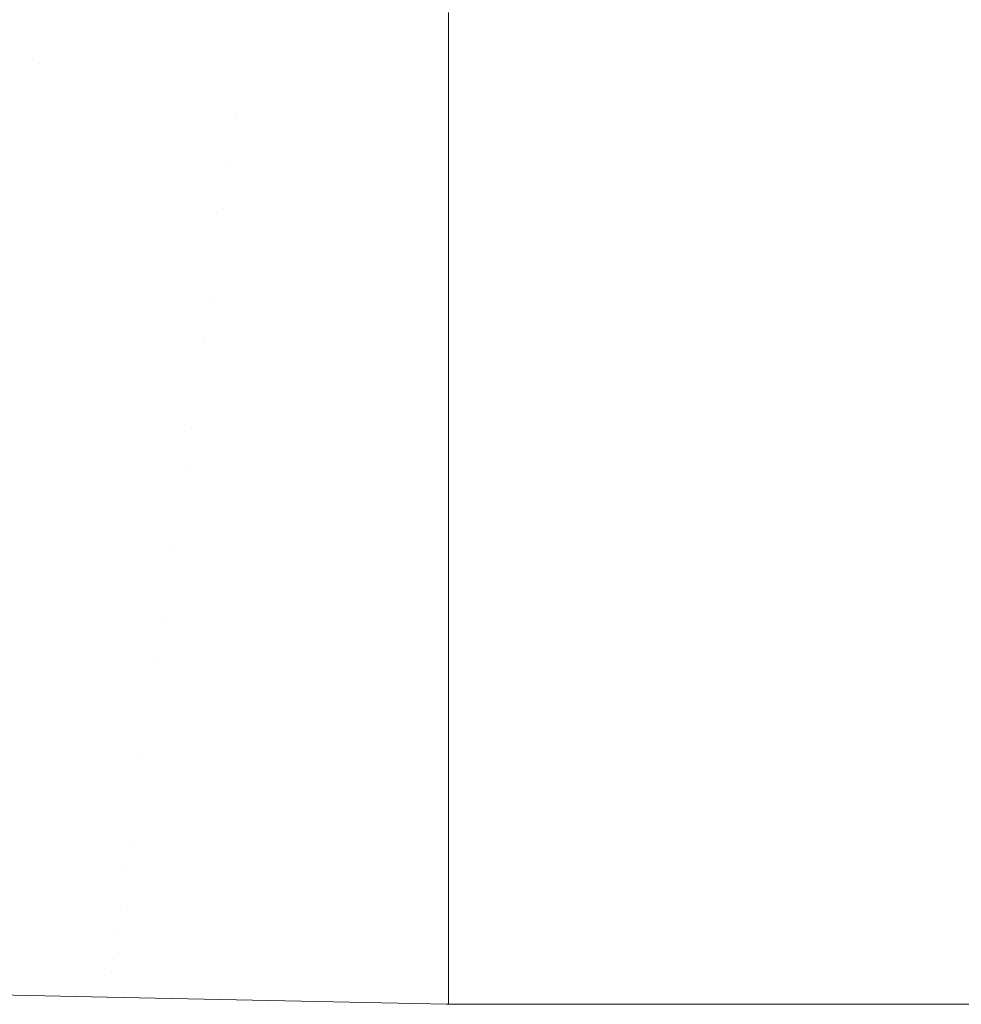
# Model space of a CAD drawing. Header units: centimetres. Extents: x -62 to 63, y 4 to 6.
# Tile 55 of 256: x -61.8699 to -61.8294, y 4.2002 to 4.2425. Entities that reach past the tile are written whole.
import ezdxf

# ---------------------------------------------------------------- set-up
doc = ezdxf.new("R2010")
doc.units = ezdxf.units.CM
doc.header["$LTSCALE"] = 2.54
doc.layers.add('Lucido design-1', color=7, linetype='Continuous')

# ---------------------------------------------------------------- blocks, each defined once
blk = doc.blocks.new('Gruppo-4-1')
at = {"color": 7, "linetype": 'Continuous', "lineweight": 9}
for points, invisible_edges in [([(-61.87767, 4.241258, -2276.24217), (-61.869016, 4.240679, -2276.24217), (-61.868429, 4.242669, -2276.240704), (-61.876793, 4.243228, -2276.240704)], 15), ([(-61.876793, 4.243228, -2277.003636), (-61.868429, 4.242669, -2277.003636), (-61.869016, 4.240679, -2277.00217), (-61.87767, 4.241258, -2277.00217)], 15), ([(-61.868429, 4.242669, -2276.240704), (-61.869016, 4.240679, -2276.24217), (-61.851453, 4.240223, -2276.242184), (-61.851453, 4.242854, -2276.240255)], 11), ([(-61.851453, 4.242854, -2277.004085), (-61.851453, 4.240223, -2277.002155), (-61.869016, 4.240679, -2277.00217), (-61.868429, 4.242669, -2277.003636)], 14), ([(62.978378, 4.240223, -2276.242184), (62.978378, 4.242854, -2276.240255), (-61.851453, 4.242854, -2276.240255), (-61.851453, 4.240223, -2276.242184)], 10), ([(-61.851453, 4.240223, -2277.002155), (-61.851453, 4.242854, -2277.004085), (62.978378, 4.242854, -2277.004085), (62.978378, 4.240223, -2277.002155)], 10), ([(-61.87854, 4.239299, -2276.243704), (-61.869599, 4.238701, -2276.243704), (-61.869016, 4.240679, -2276.24217), (-61.87767, 4.241258, -2276.24217)], 15), ([(-61.87767, 4.241258, -2277.00217), (-61.869016, 4.240679, -2277.00217), (-61.869599, 4.238701, -2277.000635), (-61.87854, 4.239299, -2277.000635)], 15), ([(-61.869016, 4.240679, -2276.24217), (-61.869599, 4.238701, -2276.243704), (-61.851453, 4.239336, -2276.242835)], 11), ([(-61.851453, 4.239336, -2277.001505), (-61.869599, 4.238701, -2277.000635), (-61.869016, 4.240679, -2277.00217)], 11), ([(-61.851453, 4.239336, -2276.242835), (-61.851453, 4.240223, -2276.242184), (-61.869016, 4.240679, -2276.24217)], 10), ([(-61.869016, 4.240679, -2277.00217), (-61.851453, 4.240223, -2277.002155), (-61.851453, 4.239336, -2277.001505)], 9), ([(-61.851453, 4.240223, -2276.242184), (-61.851453, 4.239336, -2276.242835), (62.978378, 4.239336, -2276.242835), (62.978378, 4.240223, -2276.242184)], 10), ([(62.978378, 4.240223, -2277.002155), (62.978378, 4.239336, -2277.001505), (-61.851453, 4.239336, -2277.001505), (-61.851453, 4.240223, -2277.002155)], 10), ([(-61.879405, 4.237356, -2276.245308), (-61.870178, 4.236739, -2276.245308), (-61.869599, 4.238701, -2276.243704), (-61.87854, 4.239299, -2276.243704)], 15), ([(-61.87854, 4.239299, -2277.000635), (-61.869599, 4.238701, -2277.000635), (-61.870178, 4.236739, -2276.999031), (-61.879405, 4.237356, -2276.999031)], 15), ([(-61.851453, 4.239336, -2276.242835), (-61.869599, 4.238701, -2276.243704), (-61.860553, 4.23834, -2276.243704)], 11), ([(-61.860553, 4.23834, -2277.000635), (-61.869599, 4.238701, -2277.000635), (-61.851453, 4.239336, -2277.001505)], 11), ([(-61.860553, 4.23834, -2276.243704), (-61.851453, 4.238232, -2276.243721), (-61.851453, 4.239336, -2276.242835)], 9), ([(-61.851453, 4.239336, -2277.001505), (-61.851453, 4.238232, -2277.000619), (-61.860553, 4.23834, -2277.000635)], 10), ([(62.978378, 4.238232, -2276.243721), (62.978378, 4.239336, -2276.242835), (-61.851453, 4.239336, -2276.242835), (-61.851453, 4.238232, -2276.243721)], 10), ([(-61.851453, 4.238232, -2277.000619), (-61.851453, 4.239336, -2277.001505), (62.978378, 4.239336, -2277.001505), (62.978378, 4.238232, -2277.000619)], 10), ([(-61.860553, 4.23834, -2276.243704), (-61.869599, 4.238701, -2276.243704), (-61.870178, 4.236739, -2276.245308), (-61.860843, 4.236366, -2276.245308)], 15), ([(-61.860843, 4.236366, -2276.999031), (-61.870178, 4.236739, -2276.999031), (-61.869599, 4.238701, -2277.000635), (-61.860553, 4.23834, -2277.000635)], 15), ([(-61.860843, 4.236366, -2276.245308), (-61.851453, 4.235933, -2276.245566), (-61.851453, 4.238232, -2276.243721), (-61.860553, 4.23834, -2276.243704)], 13), ([(-61.860553, 4.23834, -2277.000635), (-61.851453, 4.238232, -2277.000619), (-61.851453, 4.235933, -2276.998774), (-61.860843, 4.236366, -2276.999031)], 13), ([(-61.851453, 4.238232, -2276.243721), (-61.851453, 4.235933, -2276.245566), (62.978378, 4.235933, -2276.245566), (62.978378, 4.238232, -2276.243721)], 10), ([(62.978378, 4.238232, -2277.000619), (62.978378, 4.235933, -2276.998774), (-61.851453, 4.235933, -2276.998774), (-61.851453, 4.238232, -2277.000619)], 10), ([(-61.860843, 4.236366, -2276.245308), (-61.870178, 4.236739, -2276.245308), (-61.870752, 4.234794, -2276.246983), (-61.861131, 4.23441, -2276.246983)], 15), ([(-61.861131, 4.23441, -2276.997357), (-61.870752, 4.234794, -2276.997357), (-61.870178, 4.236739, -2276.999031), (-61.860843, 4.236366, -2276.999031)], 15), ([(-61.861131, 4.23441, -2276.246983), (-61.851453, 4.235933, -2276.245566), (-61.860843, 4.236366, -2276.245308)], 11), ([(-61.860843, 4.236366, -2276.999031), (-61.851453, 4.235933, -2276.998774), (-61.861131, 4.23441, -2276.997357)], 11), ([(-61.851453, 4.232653, -2276.248442), (-61.851453, 4.235933, -2276.245566), (-61.861131, 4.23441, -2276.246983)], 10), ([(-61.861131, 4.23441, -2276.997357), (-61.851453, 4.235933, -2276.998774), (-61.851453, 4.232653, -2276.995898)], 9), ([(-61.851453, 4.232653, -2276.248442), (62.978378, 4.232653, -2276.248442), (62.978378, 4.235933, -2276.245566), (-61.851453, 4.235933, -2276.245566)], 5), ([(62.978378, 4.232653, -2276.995898), (-61.851453, 4.232653, -2276.995898), (-61.851453, 4.235933, -2276.998774), (62.978378, 4.235933, -2276.998774)], 5), ([(-61.861131, 4.23441, -2276.246983), (-61.870752, 4.234794, -2276.246983), (-61.871319, 4.232871, -2276.248727), (-61.861415, 4.232476, -2276.248727)], 15), ([(-61.861415, 4.232476, -2276.995613), (-61.871319, 4.232871, -2276.995613), (-61.870752, 4.234794, -2276.997357), (-61.861131, 4.23441, -2276.997357)], 15), ([(-61.861131, 4.23441, -2276.246983), (-61.861415, 4.232476, -2276.248727), (-61.851453, 4.232653, -2276.248442)], 11), ([(-61.851453, 4.232653, -2276.995898), (-61.861415, 4.232476, -2276.995613), (-61.861131, 4.23441, -2276.997357)], 11), ([(-61.861415, 4.232476, -2276.248727), (-61.871319, 4.232871, -2276.248727), (-61.871879, 4.230973, -2276.250543), (-61.861696, 4.230566, -2276.250543)], 15), ([(-61.861696, 4.230566, -2276.993797), (-61.871879, 4.230973, -2276.993797), (-61.871319, 4.232871, -2276.995613), (-61.861415, 4.232476, -2276.995613)], 15), ([(-61.861696, 4.230566, -2276.250543), (-61.851453, 4.229501, -2276.251459), (-61.851453, 4.232653, -2276.248442), (-61.861415, 4.232476, -2276.248727)], 13), ([(-61.861415, 4.232476, -2276.995613), (-61.851453, 4.232653, -2276.995898), (-61.851453, 4.229501, -2276.992881), (-61.861696, 4.230566, -2276.993797)], 13), ([(-61.851453, 4.229501, -2276.251459), (62.978378, 4.229501, -2276.251459), (62.978378, 4.232653, -2276.248442), (-61.851453, 4.232653, -2276.248442)], 5), ([(62.978378, 4.229501, -2276.992881), (-61.851453, 4.229501, -2276.992881), (-61.851453, 4.232653, -2276.995898), (62.978378, 4.232653, -2276.995898)], 5), ([(-61.861696, 4.230566, -2276.250543), (-61.871879, 4.230973, -2276.250543), (-61.872431, 4.229102, -2276.25243), (-61.861973, 4.228684, -2276.25243)], 15), ([(-61.861973, 4.228684, -2276.99191), (-61.872431, 4.229102, -2276.99191), (-61.871879, 4.230973, -2276.993797), (-61.861696, 4.230566, -2276.993797)], 15), ([(-61.861973, 4.228684, -2276.25243), (-61.851453, 4.229501, -2276.251459), (-61.861696, 4.230566, -2276.250543)], 11), ([(-61.861696, 4.230566, -2276.993797), (-61.851453, 4.229501, -2276.992881), (-61.861973, 4.228684, -2276.99191)], 11), ([(-61.862245, 4.226833, -2276.254388), (-61.851453, 4.226484, -2276.254611), (-61.851453, 4.229501, -2276.251459), (-61.861973, 4.228684, -2276.25243)], 13), ([(-61.861973, 4.228684, -2276.99191), (-61.851453, 4.229501, -2276.992881), (-61.851453, 4.226484, -2276.989729), (-61.862245, 4.226833, -2276.989952)], 13), ([(-61.851453, 4.226484, -2276.254611), (62.978378, 4.226484, -2276.254611), (62.978378, 4.229501, -2276.251459), (-61.851453, 4.229501, -2276.251459)], 5), ([(62.978378, 4.226484, -2276.989729), (-61.851453, 4.226484, -2276.989729), (-61.851453, 4.229501, -2276.992881), (62.978378, 4.229501, -2276.992881)], 5), ([(-61.861973, 4.228684, -2276.25243), (-61.872431, 4.229102, -2276.25243), (-61.872974, 4.227262, -2276.254388), (-61.862245, 4.226833, -2276.254388)], 15), ([(-61.862245, 4.226833, -2276.989952), (-61.872974, 4.227262, -2276.989952), (-61.872431, 4.229102, -2276.99191), (-61.861973, 4.228684, -2276.99191)], 15), ([(-61.862245, 4.226833, -2276.254388), (-61.872974, 4.227262, -2276.254388), (-61.873507, 4.225456, -2276.256417), (-61.862512, 4.225017, -2276.256417)], 15), ([(-61.862512, 4.225017, -2276.987923), (-61.873507, 4.225456, -2276.987923), (-61.872974, 4.227262, -2276.989952), (-61.862245, 4.226833, -2276.989952)], 15), ([(-61.851453, 4.226484, -2276.254611), (-61.862245, 4.226833, -2276.254388), (-61.862512, 4.225017, -2276.256417)], 11), ([(-61.862512, 4.225017, -2276.987923), (-61.862245, 4.226833, -2276.989952), (-61.851453, 4.226484, -2276.989729)], 11), ([(-61.862512, 4.225017, -2276.256417), (-61.851453, 4.223608, -2276.257891), (-61.851453, 4.226484, -2276.254611)], 9), ([(-61.851453, 4.226484, -2276.989729), (-61.851453, 4.223608, -2276.986449), (-61.862512, 4.225017, -2276.987923)], 10), ([(-61.851453, 4.223608, -2276.257891), (62.978378, 4.223608, -2276.257891), (62.978378, 4.226484, -2276.254611), (-61.851453, 4.226484, -2276.254611)], 5), ([(62.978378, 4.223608, -2276.986449), (-61.851453, 4.223608, -2276.986449), (-61.851453, 4.226484, -2276.989729), (62.978378, 4.226484, -2276.989729)], 5), ([(-61.862774, 4.223238, -2276.258516), (-61.862512, 4.225017, -2276.256417), (-61.873507, 4.225456, -2276.256417), (-61.874028, 4.223688, -2276.258516)], 15), ([(-61.862774, 4.223238, -2276.985824), (-61.874028, 4.223688, -2276.985824), (-61.873507, 4.225456, -2276.987923), (-61.862512, 4.225017, -2276.987923)], 15), ([(-61.851453, 4.223608, -2276.257891), (-61.862512, 4.225017, -2276.256417), (-61.862774, 4.223238, -2276.258516)], 11), ([(-61.862512, 4.225017, -2276.987923), (-61.851453, 4.223608, -2276.986449), (-61.862774, 4.223238, -2276.985824)], 11), ([(-61.874028, 4.223688, -2276.258516), (-61.874538, 4.221961, -2276.260685), (-61.863029, 4.221501, -2276.260685), (-61.862774, 4.223238, -2276.258516)], 15), ([(-61.863029, 4.221501, -2276.983655), (-61.874538, 4.221961, -2276.983655), (-61.874028, 4.223688, -2276.985824), (-61.862774, 4.223238, -2276.985824)], 15), ([(-61.862774, 4.223238, -2276.258516), (-61.863029, 4.221501, -2276.260685), (-61.851453, 4.220877, -2276.261294), (-61.851453, 4.223608, -2276.257891)], 11), ([(-61.862774, 4.223238, -2276.985824), (-61.851453, 4.223608, -2276.986449), (-61.851453, 4.220877, -2276.983046), (-61.863029, 4.221501, -2276.983655)], 13), ([(-61.851453, 4.220877, -2276.261294), (62.978378, 4.220877, -2276.261294), (62.978378, 4.223608, -2276.257891), (-61.851453, 4.223608, -2276.257891)], 5), ([(62.978378, 4.220877, -2276.983046), (-61.851453, 4.220877, -2276.983046), (-61.851453, 4.223608, -2276.986449), (62.978378, 4.223608, -2276.986449)], 5), ([(-61.863278, 4.219809, -2276.262924), (-61.863029, 4.221501, -2276.260685), (-61.874538, 4.221961, -2276.260685), (-61.875034, 4.220279, -2276.262924)], 15), ([(-61.875034, 4.220279, -2276.981416), (-61.874538, 4.221961, -2276.983655), (-61.863029, 4.221501, -2276.983655), (-61.863278, 4.219809, -2276.981416)], 15), ([(-61.851453, 4.220877, -2276.261294), (-61.863029, 4.221501, -2276.260685), (-61.863278, 4.219809, -2276.262924)], 11), ([(-61.863278, 4.219809, -2276.981416), (-61.863029, 4.221501, -2276.983655), (-61.851453, 4.220877, -2276.983046)], 11), ([(-61.851453, 4.218297, -2276.264812), (-61.851453, 4.220877, -2276.261294), (-61.863278, 4.219809, -2276.262924)], 10), ([(-61.863278, 4.219809, -2276.981416), (-61.851453, 4.220877, -2276.983046), (-61.851453, 4.218297, -2276.979528)], 9), ([(-61.851453, 4.218297, -2276.264812), (62.978378, 4.218297, -2276.264812), (62.978378, 4.220877, -2276.261294), (-61.851453, 4.220877, -2276.261294)], 5), ([(62.978378, 4.218297, -2276.979528), (-61.851453, 4.218297, -2276.979528), (-61.851453, 4.220877, -2276.983046), (62.978378, 4.220877, -2276.983046)], 5), ([(-61.875034, 4.220279, -2276.262924), (-61.875516, 4.218645, -2276.26523), (-61.86352, 4.218166, -2276.26523), (-61.863278, 4.219809, -2276.262924)], 15), ([(-61.863278, 4.219809, -2276.981416), (-61.86352, 4.218166, -2276.979109), (-61.875516, 4.218645, -2276.979109), (-61.875034, 4.220279, -2276.981416)], 15), ([(-61.863278, 4.219809, -2276.262924), (-61.86352, 4.218166, -2276.26523), (-61.851453, 4.218297, -2276.264812)], 11), ([(-61.851453, 4.218297, -2276.979528), (-61.86352, 4.218166, -2276.979109), (-61.863278, 4.219809, -2276.981416)], 11), ([(-61.863754, 4.216575, -2276.267604), (-61.86352, 4.218166, -2276.26523), (-61.875516, 4.218645, -2276.26523), (-61.875982, 4.217063, -2276.267604)], 15), ([(-61.875982, 4.217063, -2276.976736), (-61.875516, 4.218645, -2276.979109), (-61.86352, 4.218166, -2276.979109), (-61.863754, 4.216575, -2276.976736)], 15), ([(-61.851453, 4.215873, -2276.26844), (-61.851453, 4.218297, -2276.264812), (-61.86352, 4.218166, -2276.26523), (-61.863754, 4.216575, -2276.267604)], 14), ([(-61.863754, 4.216575, -2276.976736), (-61.86352, 4.218166, -2276.979109), (-61.851453, 4.218297, -2276.979528), (-61.851453, 4.215873, -2276.9759)], 11), ([(-61.851453, 4.215873, -2276.26844), (62.978378, 4.215873, -2276.26844), (62.978378, 4.218297, -2276.264812), (-61.851453, 4.218297, -2276.264812)], 5), ([(62.978378, 4.215873, -2276.9759), (-61.851453, 4.215873, -2276.9759), (-61.851453, 4.218297, -2276.979528), (62.978378, 4.218297, -2276.979528)], 5), ([(-61.875982, 4.217063, -2276.267604), (-61.876433, 4.215537, -2276.270043), (-61.863979, 4.215039, -2276.270043), (-61.863754, 4.216575, -2276.267604)], 15), ([(-61.863754, 4.216575, -2276.976736), (-61.863979, 4.215039, -2276.974297), (-61.876433, 4.215537, -2276.974297), (-61.875982, 4.217063, -2276.976736)], 15), ([(-61.863754, 4.216575, -2276.267604), (-61.863979, 4.215039, -2276.270043), (-61.851453, 4.215873, -2276.26844)], 11), ([(-61.851453, 4.215873, -2276.9759), (-61.863979, 4.215039, -2276.974297), (-61.863754, 4.216575, -2276.976736)], 11), ([(-61.864197, 4.213563, -2276.272546), (-61.863979, 4.215039, -2276.270043), (-61.876433, 4.215537, -2276.270043), (-61.876866, 4.214069, -2276.272546)], 15), ([(-61.876866, 4.214069, -2276.971794), (-61.876433, 4.215537, -2276.974297), (-61.863979, 4.215039, -2276.974297), (-61.864197, 4.213563, -2276.971794)], 15), ([(-61.851453, 4.213609, -2276.27217), (-61.851453, 4.215873, -2276.26844), (-61.863979, 4.215039, -2276.270043)], 10), ([(-61.863979, 4.215039, -2276.974297), (-61.851453, 4.215873, -2276.9759), (-61.851453, 4.213609, -2276.97217)], 9), ([(-61.851453, 4.213609, -2276.27217), (62.978378, 4.213609, -2276.27217), (62.978378, 4.215873, -2276.26844), (-61.851453, 4.215873, -2276.26844)], 5), ([(62.978378, 4.213609, -2276.97217), (-61.851453, 4.213609, -2276.97217), (-61.851453, 4.215873, -2276.9759), (62.978378, 4.215873, -2276.9759)], 5), ([(-61.863979, 4.215039, -2276.270043), (-61.864197, 4.213563, -2276.272546), (-61.851453, 4.213609, -2276.27217)], 11), ([(-61.851453, 4.213609, -2276.97217), (-61.864197, 4.213563, -2276.971794), (-61.863979, 4.215039, -2276.974297)], 11), ([(-61.876866, 4.214069, -2276.272546), (-61.877281, 4.212663, -2276.275111), (-61.864405, 4.212149, -2276.275111), (-61.864197, 4.213563, -2276.272546)], 15), ([(-61.864197, 4.213563, -2276.971794), (-61.864405, 4.212149, -2276.969229), (-61.877281, 4.212663, -2276.969229), (-61.876866, 4.214069, -2276.971794)], 15), ([(-61.864197, 4.213563, -2276.272546), (-61.864405, 4.212149, -2276.275111), (-61.851453, 4.211511, -2276.275995), (-61.851453, 4.213609, -2276.27217)], 11), ([(-61.851453, 4.213609, -2276.97217), (-61.851453, 4.211511, -2276.968345), (-61.864405, 4.212149, -2276.969229), (-61.864197, 4.213563, -2276.971794)], 14), ([(-61.851453, 4.211511, -2276.275995), (62.978378, 4.211511, -2276.275995), (62.978378, 4.213609, -2276.27217), (-61.851453, 4.213609, -2276.27217)], 5), ([(62.978378, 4.211511, -2276.968345), (-61.851453, 4.211511, -2276.968345), (-61.851453, 4.213609, -2276.97217), (62.978378, 4.213609, -2276.97217)], 5), ([(-61.864603, 4.210801, -2276.277736), (-61.864405, 4.212149, -2276.275111), (-61.877281, 4.212663, -2276.275111), (-61.877676, 4.211323, -2276.277736)], 15), ([(-61.877676, 4.211323, -2276.966604), (-61.877281, 4.212663, -2276.969229), (-61.864405, 4.212149, -2276.969229), (-61.864603, 4.210801, -2276.966604)], 15), ([(-61.851453, 4.211511, -2276.275995), (-61.864405, 4.212149, -2276.275111), (-61.864603, 4.210801, -2276.277736)], 11), ([(-61.864603, 4.210801, -2276.966604), (-61.864405, 4.212149, -2276.969229), (-61.851453, 4.211511, -2276.968345)], 11), ([(-61.877676, 4.211323, -2276.277736), (-61.878051, 4.210052, -2276.280418), (-61.864791, 4.209523, -2276.280418), (-61.864603, 4.210801, -2276.277736)], 15), ([(-61.864603, 4.210801, -2276.966604), (-61.864791, 4.209523, -2276.963922), (-61.878051, 4.210052, -2276.963922), (-61.877676, 4.211323, -2276.966604)], 15), ([(-61.851453, 4.209581, -2276.279908), (-61.851453, 4.211511, -2276.275995), (-61.864603, 4.210801, -2276.277736)], 10), ([(-61.864603, 4.210801, -2276.966604), (-61.851453, 4.211511, -2276.968345), (-61.851453, 4.209581, -2276.964432)], 9), ([(-61.851453, 4.209581, -2276.279908), (62.978378, 4.209581, -2276.279908), (62.978378, 4.211511, -2276.275995), (-61.851453, 4.211511, -2276.275995)], 5), ([(62.978378, 4.209581, -2276.964432), (-61.851453, 4.209581, -2276.964432), (-61.851453, 4.211511, -2276.968345), (62.978378, 4.211511, -2276.968345)], 5), ([(-61.864603, 4.210801, -2276.277736), (-61.864791, 4.209523, -2276.280418), (-61.851453, 4.209581, -2276.279908)], 11), ([(-61.851453, 4.209581, -2276.964432), (-61.864791, 4.209523, -2276.963922), (-61.864603, 4.210801, -2276.966604)], 11), ([(-61.864968, 4.208317, -2276.283155), (-61.864791, 4.209523, -2276.280418), (-61.878051, 4.210052, -2276.280418), (-61.878404, 4.208854, -2276.283155)], 15), ([(-61.878404, 4.208854, -2276.961185), (-61.878051, 4.210052, -2276.963922), (-61.864791, 4.209523, -2276.963922), (-61.864968, 4.208317, -2276.961185)], 15), ([(-61.851453, 4.207824, -2276.283902), (-61.851453, 4.209581, -2276.279908), (-61.864791, 4.209523, -2276.280418), (-61.864968, 4.208317, -2276.283155)], 14), ([(-61.864968, 4.208317, -2276.961185), (-61.864791, 4.209523, -2276.963922), (-61.851453, 4.209581, -2276.964432), (-61.851453, 4.207824, -2276.960438)], 11), ([(-61.851453, 4.207824, -2276.283902), (62.978378, 4.207824, -2276.283902), (62.978378, 4.209581, -2276.279908), (-61.851453, 4.209581, -2276.279908)], 5), ([(62.978378, 4.207824, -2276.960438), (-61.851453, 4.207824, -2276.960438), (-61.851453, 4.209581, -2276.964432), (62.978378, 4.209581, -2276.964432)], 5), ([(-61.878404, 4.208854, -2276.283155), (-61.878736, 4.20773, -2276.285944), (-61.865134, 4.207186, -2276.285944), (-61.864968, 4.208317, -2276.283155)], 15), ([(-61.864968, 4.208317, -2276.961185), (-61.865134, 4.207186, -2276.958396), (-61.878736, 4.20773, -2276.958396), (-61.878404, 4.208854, -2276.961185)], 15), ([(-61.851453, 4.207824, -2276.283902), (-61.864968, 4.208317, -2276.283155), (-61.865134, 4.207186, -2276.285944)], 11), ([(-61.865134, 4.207186, -2276.958396), (-61.864968, 4.208317, -2276.961185), (-61.851453, 4.207824, -2276.960438)], 11), ([(-61.865289, 4.206135, -2276.288781), (-61.865134, 4.207186, -2276.285944), (-61.878736, 4.20773, -2276.285944), (-61.879044, 4.206684, -2276.288781)], 15), ([(-61.879044, 4.206684, -2276.955559), (-61.878736, 4.20773, -2276.958396), (-61.865134, 4.207186, -2276.958396), (-61.865289, 4.206135, -2276.955559)], 15), ([(-61.865134, 4.207186, -2276.285944), (-61.851453, 4.206243, -2276.287968), (-61.851453, 4.207824, -2276.283902)], 9), ([(-61.851453, 4.207824, -2276.960438), (-61.851453, 4.206243, -2276.956372), (-61.865134, 4.207186, -2276.958396)], 10), ([(-61.851453, 4.206243, -2276.287968), (62.978378, 4.206243, -2276.287968), (62.978378, 4.207824, -2276.283902), (-61.851453, 4.207824, -2276.283902)], 5), ([(62.978378, 4.206243, -2276.956372), (-61.851453, 4.206243, -2276.956372), (-61.851453, 4.207824, -2276.960438), (62.978378, 4.207824, -2276.960438)], 5), ([(-61.851453, 4.206243, -2276.287968), (-61.865134, 4.207186, -2276.285944), (-61.865289, 4.206135, -2276.288781)], 11), ([(-61.865289, 4.206135, -2276.955559), (-61.865134, 4.207186, -2276.958396), (-61.851453, 4.206243, -2276.956372)], 11), ([(-61.879044, 4.206684, -2276.288781), (-61.879329, 4.20572, -2276.291665), (-61.865432, 4.205164, -2276.291665), (-61.865289, 4.206135, -2276.288781)], 15), ([(-61.865289, 4.206135, -2276.955559), (-61.865432, 4.205164, -2276.952675), (-61.879329, 4.20572, -2276.952675), (-61.879044, 4.206684, -2276.955559)], 15), ([(-61.865289, 4.206135, -2276.288781), (-61.865432, 4.205164, -2276.291665), (-61.851453, 4.20484, -2276.292099), (-61.851453, 4.206243, -2276.287968)], 11), ([(-61.851453, 4.206243, -2276.956372), (-61.851453, 4.20484, -2276.952241), (-61.865432, 4.205164, -2276.952675), (-61.865289, 4.206135, -2276.955559)], 14), ([(-61.851453, 4.20484, -2276.292099), (62.978378, 4.20484, -2276.292099), (62.978378, 4.206243, -2276.287968), (-61.851453, 4.206243, -2276.287968)], 5), ([(62.978378, 4.20484, -2276.952241), (-61.851453, 4.20484, -2276.952241), (-61.851453, 4.206243, -2276.956372), (62.978378, 4.206243, -2276.956372)], 5), ([(-61.865562, 4.204278, -2276.29459), (-61.865432, 4.205164, -2276.291665), (-61.879329, 4.20572, -2276.291665), (-61.879589, 4.204838, -2276.29459)], 15), ([(-61.879589, 4.204838, -2276.94975), (-61.879329, 4.20572, -2276.952675), (-61.865432, 4.205164, -2276.952675), (-61.865562, 4.204278, -2276.94975)], 15), ([(-61.851453, 4.20484, -2276.292099), (-61.865432, 4.205164, -2276.291665), (-61.865562, 4.204278, -2276.29459)], 11), ([(-61.865562, 4.204278, -2276.94975), (-61.865432, 4.205164, -2276.952675), (-61.851453, 4.20484, -2276.952241)], 11), ([(-61.879589, 4.204838, -2276.29459), (-61.879824, 4.204043, -2276.297555), (-61.86568, 4.203478, -2276.297555), (-61.865562, 4.204278, -2276.29459)], 15), ([(-61.865562, 4.204278, -2276.94975), (-61.86568, 4.203478, -2276.946785), (-61.879824, 4.204043, -2276.946785), (-61.879589, 4.204838, -2276.94975)], 15), ([(-61.865562, 4.204278, -2276.29459), (-61.851453, 4.203619, -2276.296288), (-61.851453, 4.20484, -2276.292099)], 9), ([(-61.851453, 4.20484, -2276.952241), (-61.851453, 4.203619, -2276.948052), (-61.865562, 4.204278, -2276.94975)], 10), ([(-61.851453, 4.203619, -2276.296288), (62.978378, 4.203619, -2276.296288), (62.978378, 4.20484, -2276.292099), (-61.851453, 4.20484, -2276.292099)], 5), ([(62.978378, 4.203619, -2276.948052), (-61.851453, 4.203619, -2276.948052), (-61.851453, 4.20484, -2276.952241), (62.978378, 4.20484, -2276.952241)], 5), ([(-61.865562, 4.204278, -2276.29459), (-61.86568, 4.203478, -2276.297555), (-61.851453, 4.203619, -2276.296288)], 11), ([(-61.851453, 4.203619, -2276.948052), (-61.86568, 4.203478, -2276.946785), (-61.865562, 4.204278, -2276.94975)], 11), ([(-61.865784, 4.202767, -2276.300554), (-61.86568, 4.203478, -2276.297555), (-61.879824, 4.204043, -2276.297555), (-61.880032, 4.203336, -2276.300554)], 15), ([(-61.880032, 4.203336, -2276.943786), (-61.879824, 4.204043, -2276.946785), (-61.86568, 4.203478, -2276.946785), (-61.865784, 4.202767, -2276.943786)], 15), ([(-61.880032, 4.203336, -2276.300554), (-61.880214, 4.202719, -2276.303583), (-61.865876, 4.202146, -2276.303583), (-61.865784, 4.202767, -2276.300554)], 15), ([(-61.865784, 4.202767, -2276.943786), (-61.865876, 4.202146, -2276.940757), (-61.880214, 4.202719, -2276.940757), (-61.880032, 4.203336, -2276.943786)], 15), ([(-61.86568, 4.203478, -2276.297555), (-61.865784, 4.202767, -2276.300554), (-61.851453, 4.202582, -2276.300526)], 11), ([(-61.851453, 4.202582, -2276.943814), (-61.865784, 4.202767, -2276.943786), (-61.86568, 4.203478, -2276.946785)], 11), ([(-61.851453, 4.202582, -2276.300526), (-61.851453, 4.203619, -2276.296288), (-61.86568, 4.203478, -2276.297555)], 10), ([(-61.86568, 4.203478, -2276.946785), (-61.851453, 4.203619, -2276.948052), (-61.851453, 4.202582, -2276.943814)], 9), ([(-61.851453, 4.202582, -2276.300526), (62.978378, 4.202582, -2276.300526), (62.978378, 4.203619, -2276.296288), (-61.851453, 4.203619, -2276.296288)], 5), ([(62.978378, 4.202582, -2276.943814), (-61.851453, 4.202582, -2276.943814), (-61.851453, 4.203619, -2276.948052), (62.978378, 4.203619, -2276.948052)], 5), ([(-61.865953, 4.201618, -2276.30664), (-61.865876, 4.202146, -2276.303583), (-61.880214, 4.202719, -2276.303583), (-61.880369, 4.202194, -2276.30664)], 15), ([(-61.880369, 4.202194, -2276.9377), (-61.880214, 4.202719, -2276.940757), (-61.865876, 4.202146, -2276.940757), (-61.865953, 4.201618, -2276.9377)], 15), ([(-61.851453, 4.202582, -2276.300526), (-61.865784, 4.202767, -2276.300554), (-61.865876, 4.202146, -2276.303583)], 11), ([(-61.865876, 4.202146, -2276.940757), (-61.865784, 4.202767, -2276.943786), (-61.851453, 4.202582, -2276.943814)], 11), ([(-61.865876, 4.202146, -2276.303583), (-61.851453, 4.201731, -2276.304805), (-61.851453, 4.202582, -2276.300526)], 9), ([(-61.851453, 4.202582, -2276.943814), (-61.851453, 4.201731, -2276.939535), (-61.865876, 4.202146, -2276.940757)], 10), ([(-61.851453, 4.201731, -2276.304805), (62.978378, 4.201731, -2276.304805), (62.978378, 4.202582, -2276.300526), (-61.851453, 4.202582, -2276.300526)], 5), ([(62.978378, 4.201731, -2276.939535), (-61.851453, 4.201731, -2276.939535), (-61.851453, 4.202582, -2276.943814), (62.978378, 4.202582, -2276.943814)], 5), ([(-61.880369, 4.202194, -2276.30664), (-61.880496, 4.201762, -2276.309719), (-61.866017, 4.201184, -2276.309719), (-61.865953, 4.201618, -2276.30664)], 15), ([(-61.865953, 4.201618, -2276.9377), (-61.866017, 4.201184, -2276.934621), (-61.880496, 4.201762, -2276.934621), (-61.880369, 4.202194, -2276.9377)], 15), ([(-61.851453, 4.201731, -2276.304805), (-61.865876, 4.202146, -2276.303583), (-61.865953, 4.201618, -2276.30664)], 11), ([(-61.865953, 4.201618, -2276.9377), (-61.865876, 4.202146, -2276.940757), (-61.851453, 4.201731, -2276.939535)], 11), ([(-61.866067, 4.200845, -2276.312816), (-61.866017, 4.201184, -2276.309719), (-61.880496, 4.201762, -2276.309719), (-61.880596, 4.201425, -2276.312816)], 15), ([(-61.880596, 4.201425, -2276.931524), (-61.880496, 4.201762, -2276.934621), (-61.866017, 4.201184, -2276.934621), (-61.866067, 4.200845, -2276.931524)], 15), ([(-61.865953, 4.201618, -2276.30664), (-61.866017, 4.201184, -2276.309719), (-61.851453, 4.201068, -2276.309117)], 11), ([(-61.851453, 4.201068, -2276.935223), (-61.866017, 4.201184, -2276.934621), (-61.865953, 4.201618, -2276.9377)], 11), ([(-61.851453, 4.201068, -2276.309117), (-61.851453, 4.201731, -2276.304805), (-61.865953, 4.201618, -2276.30664)], 10), ([(-61.865953, 4.201618, -2276.9377), (-61.851453, 4.201731, -2276.939535), (-61.851453, 4.201068, -2276.935223)], 9), ([(-61.851453, 4.201068, -2276.309117), (62.978378, 4.201068, -2276.309117), (62.978378, 4.201731, -2276.304805), (-61.851453, 4.201731, -2276.304805)], 5), ([(62.978378, 4.201068, -2276.935223), (-61.851453, 4.201068, -2276.935223), (-61.851453, 4.201731, -2276.939535), (62.978378, 4.201731, -2276.939535)], 5), ([(-61.866124, 4.200456, -2276.319046), (-61.866103, 4.200602, -2276.315926), (-61.880667, 4.201184, -2276.315926), (-61.88071, 4.201039, -2276.319046)], 15), ([(-61.88071, 4.201039, -2276.925294), (-61.880667, 4.201184, -2276.928414), (-61.866103, 4.200602, -2276.928414), (-61.866124, 4.200456, -2276.925294)], 15), ([(-61.880596, 4.201425, -2276.312816), (-61.880667, 4.201184, -2276.315926), (-61.866103, 4.200602, -2276.315926), (-61.866067, 4.200845, -2276.312816)], 15), ([(-61.866067, 4.200845, -2276.931524), (-61.866103, 4.200602, -2276.928414), (-61.880667, 4.201184, -2276.928414), (-61.880596, 4.201425, -2276.931524)], 15), ([(-61.851453, 4.200593, -2276.313454), (-61.851453, 4.201068, -2276.309117), (-61.866017, 4.201184, -2276.309719), (-61.866067, 4.200845, -2276.312816)], 14), ([(-61.866067, 4.200845, -2276.931524), (-61.866017, 4.201184, -2276.934621), (-61.851453, 4.201068, -2276.935223), (-61.851453, 4.200593, -2276.930886)], 11), ([(-61.866124, 4.200456, -2276.319046), (-61.88071, 4.201039, -2276.319046), (-61.874377, 4.200689, -2276.32217)], 11), ([(-61.874377, 4.200689, -2276.92217), (-61.88071, 4.201039, -2276.925294), (-61.866124, 4.200456, -2276.925294)], 11), ([(-61.851453, 4.200593, -2276.313454), (-61.866067, 4.200845, -2276.312816), (-61.866103, 4.200602, -2276.315926)], 11), ([(-61.866103, 4.200602, -2276.928414), (-61.866067, 4.200845, -2276.931524), (-61.851453, 4.200593, -2276.930886)], 11), ([(-61.851453, 4.200593, -2276.313454), (62.978378, 4.200593, -2276.313454), (62.978378, 4.201068, -2276.309117), (-61.851453, 4.201068, -2276.309117)], 5), ([(62.978378, 4.200593, -2276.930886), (-61.851453, 4.200593, -2276.930886), (-61.851453, 4.201068, -2276.935223), (62.978378, 4.201068, -2276.935223)], 5), ([(-61.874377, 4.200689, -2276.32217), (-61.866129, 4.200517, -2276.32217), (-61.866124, 4.200456, -2276.319046)], 10), ([(-61.866129, 4.200517, -2276.32217), (-61.874377, 4.200689, -2276.32217), (-61.874377, 4.200689, -2276.92217), (-61.866129, 4.200517, -2276.92217)], 10), ([(-61.866124, 4.200456, -2276.925294), (-61.866129, 4.200517, -2276.92217), (-61.874377, 4.200689, -2276.92217)], 9), ([(-61.866124, 4.200456, -2276.319046), (-61.866129, 4.200517, -2276.32217), (-61.851531, 4.200212, -2276.32217)], 9), ([(-61.866129, 4.200517, -2276.92217), (-61.851531, 4.200212, -2276.92217), (-61.851531, 4.200212, -2276.32217), (-61.866129, 4.200517, -2276.32217)], 10), ([(-61.851531, 4.200212, -2276.92217), (-61.866129, 4.200517, -2276.92217), (-61.866124, 4.200456, -2276.925294)], 10), ([(-61.851453, 4.200307, -2276.317808), (-61.866103, 4.200602, -2276.315926), (-61.866124, 4.200456, -2276.319046)], 11), ([(-61.866124, 4.200456, -2276.925294), (-61.866103, 4.200602, -2276.928414), (-61.851453, 4.200307, -2276.926532)], 11), ([(-61.851531, 4.200212, -2276.32217), (-61.851453, 4.20028, -2276.319046), (-61.866124, 4.200456, -2276.319046)], 11), ([(-61.866124, 4.200456, -2276.319046), (-61.851453, 4.20028, -2276.319046), (-61.851453, 4.200307, -2276.317808)], 9), ([(-61.866124, 4.200456, -2276.925294), (-61.851453, 4.20028, -2276.925294), (-61.851531, 4.200212, -2276.92217)], 11), ([(-61.851453, 4.200307, -2276.926532), (-61.851453, 4.20028, -2276.925294), (-61.866124, 4.200456, -2276.925294)], 10), ([(-61.866103, 4.200602, -2276.315926), (-61.851453, 4.200307, -2276.317808), (-61.851453, 4.200593, -2276.313454)], 9), ([(-61.851453, 4.200593, -2276.930886), (-61.851453, 4.200307, -2276.926532), (-61.866103, 4.200602, -2276.928414)], 10), ([(-61.851453, 4.200307, -2276.317808), (62.978378, 4.200307, -2276.317808), (62.978378, 4.200593, -2276.313454), (-61.851453, 4.200593, -2276.313454)], 5), ([(62.978378, 4.200307, -2276.926532), (-61.851453, 4.200307, -2276.926532), (-61.851453, 4.200593, -2276.930886), (62.978378, 4.200593, -2276.930886)], 5), ([(62.978378, 4.20028, -2276.319046), (62.978378, 4.200307, -2276.317808), (-61.851453, 4.200307, -2276.317808), (-61.851453, 4.20028, -2276.319046)], 10), ([(-61.851453, 4.20028, -2276.925294), (-61.851453, 4.200307, -2276.926532), (62.978378, 4.200307, -2276.926532), (62.978378, 4.20028, -2276.925294)], 10), ([(-61.851531, 4.200212, -2276.32217), (-61.851453, 4.200212, -2276.32217), (-61.851453, 4.20028, -2276.319046)], 8), ([(-61.851453, 4.20028, -2276.925294), (-61.851453, 4.200212, -2276.92217), (-61.851531, 4.200212, -2276.92217)], 8), ([(-61.851453, 4.200212, -2276.92217), (-61.851453, 4.200212, -2276.32217), (-61.851531, 4.200212, -2276.32217), (-61.851531, 4.200212, -2276.92217)], 4), ([(-61.851453, 4.20028, -2276.319046), (-61.851453, 4.200212, -2276.32217), (62.978378, 4.200212, -2276.32217), (62.978378, 4.20028, -2276.319046)], 8), ([(62.978378, 4.20028, -2276.925294), (62.978378, 4.200212, -2276.92217), (-61.851453, 4.200212, -2276.92217), (-61.851453, 4.20028, -2276.925294)], 8)]:
    blk.add_3dface(points, dxfattribs=dict(at, invisible_edges=invisible_edges))
blk.add_3dface([(-61.851453, 4.200212, -2276.32217), (-61.851453, 4.200212, -2276.92217), (62.978378, 4.200212, -2276.92217), (62.978378, 4.200212, -2276.32217)], dxfattribs=at)
blk = doc.blocks.new('Gruppo-5-1')
at = {"color": 7}
blk.add_blockref('Gruppo-4-1', (0, 0), dxfattribs=at)

msp = doc.modelspace()

# ---------------------------------------------------------------- block references
at = {"layer": 'Lucido design-1', "color": 7}
msp.add_blockref('Gruppo-5-1', (0, 0), dxfattribs=at)

doc.saveas('drawing.dxf')
